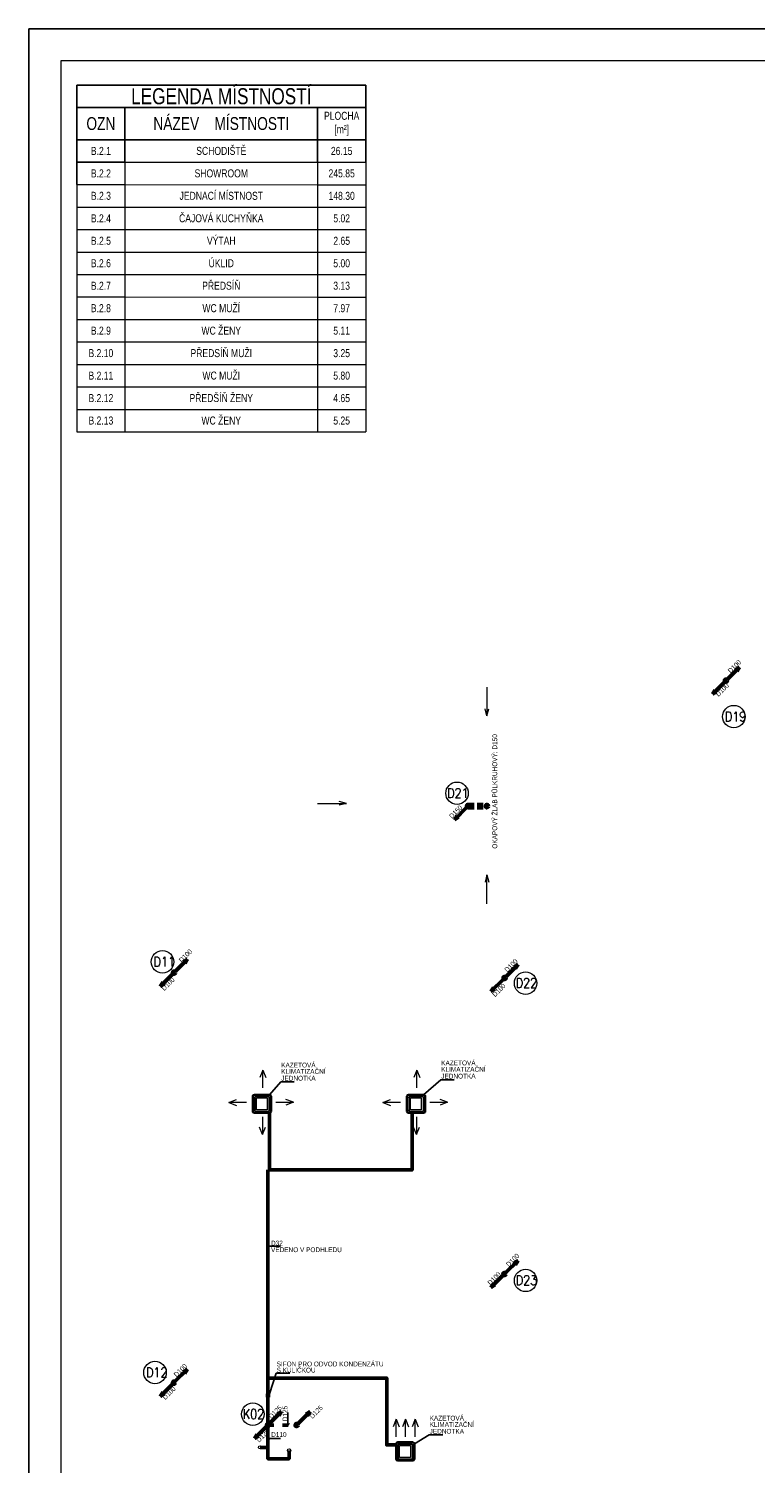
# Model space of a CAD drawing. Header units: millimetres. Extents: x 886281 to 2603493, y -207328 to 3107.
# Tile 7 of 24: x 1056270 to 1078905, y -156972 to -112281. Entities that reach past the tile are written whole.
import ezdxf

# ---------------------------------------------------------------- set-up
doc = ezdxf.new("R2010")
doc.units = ezdxf.units.MM
doc.header["$LTSCALE"] = 15
doc.linetypes.add('ACAD_ISO03W100', pattern=[30, 12, -18])
doc.linetypes.add('DASHED', pattern=[19.05, 12.7, -6.35])
doc.layers.add('AA_FORMÁTY NETISK', color=40, linetype='Continuous', plot=False)
for name, color, linetype, lineweight in [('AA_FORMÁTY TISK', 7, 'Continuous', 15), ('AA_Tabulky místností', 4, 'Continuous', 13), ('Standard', 7, 'Continuous', 25), ('ZTI-kan_st_destova', 71, 'Continuous', 50), ('ZTI-kan_st_splaskova', 12, 'Continuous', 50), ('ZTI-kanal_destova', 70, 'DASHED', 50), ('ZTI-kanal_pripojovaci', 130, 'Continuous', 50), ('ZTI-kanal_splaskova_pod_str', 32, 'ACAD_ISO03W100', 50), ('ZTI-komponenty', 120, 'Continuous', 20)]:
    doc.layers.add(name, color=color, linetype=linetype, lineweight=lineweight)
doc.layers.add('ZTI-kanal_pripojovaci-popis', color=7, linetype='Continuous')
doc.layers.add('ZTI-zar_predmety-tecky', color=7, linetype='Continuous', lineweight=20, plot=False)
doc.styles.add('Popis', font='simplex.shx', dxfattribs={"width": 0.85, "height": 150})
doc.styles.get("Standard").update_dxf_attribs({"font": 'ic-simplex.shx', "width": 0.8})

# ---------------------------------------------------------------- blocks, each defined once
blk = doc.blocks.new('*U184')
at = {"color": 0, "linetype": 'ByBlock', "lineweight": -2}
for p, q in [((35.36, 35.36), (424.26, 424.26)), ((424.26, 424.26), (291.68, 344.71)), ((344.71, 291.68), (424.26, 424.26))]:
    blk.add_line(p, q, dxfattribs=at)
blk.add_circle((0, 0), 50, dxfattribs=at)
blk = doc.blocks.new('*U152')
at = {"color": 0, "linetype": 'ByBlock', "lineweight": -2}
blk.add_circle((0, 0), 50, dxfattribs=at)
blk = doc.blocks.new('*U153')
at = {"color": 0, "linetype": 'ByBlock', "lineweight": -2}
blk.add_circle((0, 0), 50, dxfattribs=at)
blk = doc.blocks.new('KOMPLEXNÍ OBJEKT_15')
at = {"layer": 'Standard', "color": 0, "linetype": 'Continuous', "lineweight": 35}
for p, q in [((-98216576, -465510579), (-98216576, -465510109)), ((-98216526, -465510059), (-98216056, -465510059)), ((-98216006, -465510109), (-98216006, -465510579)), ((-98216056, -465510629), (-98216526, -465510629))]:
    blk.add_line(p, q, dxfattribs=at)
at = {"layer": 'Standard', "color": 0, "linetype": 'Continuous', "lineweight": 13}
for points in [[(-98216545, -465510138), (-98216510, -465510138), (-98216510, -465510555), (-98216545, -465510555), (-98216545, -465510138)], [(-98216507, -465510090), (-98216507, -465510117), (-98216080, -465510117), (-98216080, -465510090), (-98216507, -465510090)], [(-98216465, -465510156), (-98216130, -465510156), (-98216130, -465510531), (-98216465, -465510531), (-98216465, -465510156)], [(-98216037, -465510138), (-98216072, -465510138), (-98216072, -465510555), (-98216037, -465510555), (-98216037, -465510138)], [(-98216507, -465510604), (-98216507, -465510576), (-98216080, -465510576), (-98216080, -465510604), (-98216507, -465510604)]]:
    blk.add_lwpolyline(points, close=True, dxfattribs=at)
at = {"layer": 'Standard', "color": 0, "linetype": 'Continuous', "lineweight": 35}
for centre, start, end in [((-98216526, -465510109), 90, 180), ((-98216056, -465510109), 0, 90), ((-98216526, -465510579), 180, 270), ((-98216056, -465510579), 270, 0)]:
    blk.add_arc(centre, 50, start, end, dxfattribs=at)
blk = doc.blocks.new('*T232')
at = {"layer": 'AA_Tabulky místností', "color": 0, "linetype": 'ByBlock', "lineweight": -2}
for p, q in [((0, 0), (1500, 0)), ((0, 0), (0, -700)), ((1500, 0), (7500, -1)), ((7500, -1), (9000, -1)), ((9000, -1), (9000, -701)), ((0, -700), (1500, -700)), ((0, -700), (0, -1700)), ((1500, -700), (7500, -701)), ((1500, -700), (1500, -1700)), ((7500, -701), (9000, -701)), ((7500, -701), (7500, -1701)), ((9000, -701), (9000, -1701)), ((0, -1700), (1500, -1700)), ((0, -1700), (0, -2400)), ((1500, -1700), (7500, -1701)), ((1500, -1700), (1500, -2400)), ((7500, -1701), (9000, -1701)), ((7500, -1701), (7500, -2401)), ((9000, -1701), (9000, -2401)), ((0, -2400), (1500, -2400)), ((0, -2400), (0, -3100))]:
    blk.add_line(p, q, dxfattribs=at)
at = {"layer": 'AA_Tabulky místností', "color": 0, "linetype": 'ByBlock'}
for p, q in [((1500, -2400), (7500, -2401)), ((1500, -2400), (1500, -3100)), ((7500, -2401), (9000, -2401)), ((7500, -2401), (7500, -3101)), ((9000, -2401), (9000, -3101)), ((0, -3100), (1500, -3100)), ((0, -3100), (0, -3800)), ((1500, -3100), (7500, -3101)), ((1500, -3100), (1500, -3800)), ((7500, -3101), (9000, -3101)), ((7500, -3101), (7500, -3801)), ((9000, -3101), (9000, -3801)), ((0, -3800), (1500, -3800)), ((0, -3800), (0, -4500)), ((1500, -3800), (7500, -3801)), ((1500, -3800), (1500, -4500)), ((7500, -3801), (9000, -3801)), ((7500, -3801), (7500, -4501)), ((9000, -3801), (9000, -4501)), ((0, -4500), (-1, -5200)), ((0, -4500), (1500, -4500)), ((1500, -4500), (1499, -5200)), ((1500, -4500), (7500, -4501)), ((7500, -4501), (7499, -5201)), ((7500, -4501), (9000, -4501)), ((9000, -4501), (8999, -5201)), ((-1, -5200), (1499, -5200)), ((-1, -5200), (-1, -5900)), ((1499, -5200), (7499, -5201)), ((1499, -5200), (1499, -5900)), ((7499, -5201), (8999, -5201)), ((7499, -5201), (7499, -5901)), ((8999, -5201), (8999, -5901)), ((-1, -5900), (1499, -5900)), ((-1, -5900), (-1, -6600)), ((1499, -5900), (7499, -5901)), ((1499, -5900), (1499, -6600)), ((7499, -5901), (8999, -5901)), ((7499, -5901), (7499, -6601)), ((8999, -5901), (8999, -6601)), ((-1, -6600), (1499, -6600)), ((-1, -6600), (-1, -7300)), ((1499, -6600), (7499, -6601)), ((1499, -6600), (1499, -7300)), ((7499, -6601), (8999, -6601)), ((7499, -6601), (7499, -7301)), ((8999, -6601), (8999, -7301)), ((-1, -7300), (1499, -7300)), ((-1, -7300), (-1, -8000)), ((1499, -7300), (7499, -7301)), ((1499, -7300), (1499, -8000)), ((7499, -7301), (8999, -7301)), ((7499, -7301), (7499, -8001)), ((8999, -7301), (8999, -8001)), ((-1, -8000), (1499, -8000)), ((-1, -8000), (-1, -8700)), ((1499, -8000), (7499, -8001)), ((1499, -8000), (1499, -8700)), ((7499, -8001), (8999, -8001)), ((7499, -8001), (7499, -8701)), ((8999, -8001), (8999, -8701)), ((-1, -8700), (1499, -8700)), ((-1, -8700), (-1, -9400)), ((1499, -8700), (7499, -8701)), ((1499, -8700), (1499, -9400)), ((7499, -8701), (8999, -8701)), ((7499, -8701), (7499, -9401)), ((8999, -8701), (8999, -9401)), ((-1, -9400), (1499, -9400)), ((-1, -9400), (-1, -10100)), ((1499, -9400), (7499, -9401)), ((1499, -9400), (1499, -10100)), ((7499, -9401), (8999, -9401)), ((7499, -9401), (7499, -10101)), ((8999, -9401), (8999, -10101)), ((-1, -10100), (1499, -10100)), ((-1, -10100), (-1, -10800)), ((1499, -10100), (7499, -10101)), ((1499, -10100), (1499, -10800)), ((7499, -10101), (8999, -10101)), ((7499, -10101), (7499, -10801)), ((8999, -10101), (8999, -10801)), ((-1, -10800), (1499, -10800)), ((1499, -10800), (7499, -10801)), ((7499, -10801), (8999, -10801))]:
    blk.add_line(p, q, dxfattribs=at)
at = {"layer": 'AA_Tabulky místností', "attachment_point": 5, "rotation": 359.9944}
for s, insert, char_height, width in [('LEGEND{\\Fc:\\program files\\ab studio\\cadkonplus 2018\\2018\\fonts\\ic-simplex|c238;A} MÍSTNOSTÍ', (4500, -350), 500, 8997), ('NÁZEV    MÍSTNOSTI', (4500, -1200), 400, 5997), ('PLOCHA [m²]', (8250, -1201), 250, 1497), ('OZN', (750, -1200), 400, 1497), ('B.2.1', (750, -2050), 250, 1497), ('SCHODIŠTĚ', (4500, -2050), 250, 5997), ('26.15', (8250, -2051), 250, 1497), ('B.2.2', (750, -2750), 250, 1497), ('SHOWROOM', (4500, -2750), 250, 5997), ('245.85', (8250, -2751), 250, 1497), ('B.2.3', (750, -3450), 250, 1497), ('JEDNACÍ MÍSTNOST', (4500, -3450), 250, 5997), ('148.30', (8250, -3451), 250, 1497), ('B.2.4', (750, -4150), 250, 1497), ('ČAJOVÁ KUCHYŇKA', (4500, -4150), 250, 5997), ('5.02', (8250, -4151), 250, 1497), ('B.2.5', (750, -4850), 250, 1497), ('VÝTAH', (4500, -4850), 250, 5997), ('2.65', (8250, -4851), 250, 1497), ('ÚKLID', (4499, -5550), 250, 5997), ('B.2.6', (749, -5550), 250, 1497), ('5.00', (8249, -5551), 250, 1497), ('B.2.7', (749, -6250), 250, 1497), ('PŘEDSÍŇ', (4499, -6250), 250, 5997), ('3.13', (8249, -6251), 250, 1497), ('B.2.8', (749, -6950), 250, 1497), ('WC MUŽÍ', (4499, -6950), 250, 5997), ('7.97', (8249, -6951), 250, 1497), ('B.2.9', (749, -7650), 250, 1497), ('WC ŽENY', (4499, -7650), 250, 5997), ('5.11', (8249, -7651), 250, 1497), ('B.2.10', (749, -8350), 250, 1497), ('PŘEDSÍŇ MUŽI', (4499, -8350), 250, 5997), ('3.25', (8249, -8351), 250, 1497), ('B.2.11', (749, -9050), 250, 1497), ('WC MUŽI', (4499, -9050), 250, 5997), ('5.80', (8249, -9051), 250, 1497), ('B.2.12', (749, -9750), 250, 1497), ('PŘEDŠÍŇ ŽENY', (4499, -9750), 250, 5997), ('4.65', (8249, -9751), 250, 1497), ('WC ŽENY', (4499, -10450), 250, 5997), ('B.2.13', (749, -10450), 250, 1497), ('5.25', (8249, -10451), 250, 1497)]:
    blk.add_mtext(s, dxfattribs=dict(at, insert=insert, char_height=char_height, width=width))
blk = doc.blocks.new('*U282')
at = {"color": 0, "linetype": 'ByBlock', "lineweight": -2}
for p, q in [((35.36, 35.36), (424.26, 424.26)), ((424.26, 424.26), (291.68, 344.71)), ((344.71, 291.68), (424.26, 424.26)), ((-35.36, -35.36), (-424.26, -424.26)), ((-424.26, -424.26), (-344.71, -291.68)), ((-291.68, -344.71), (-424.26, -424.26))]:
    blk.add_line(p, q, dxfattribs=at)
blk.add_circle((0, 0), 50, dxfattribs=at)
blk = doc.blocks.new('*U327')
at = {"color": 0, "linetype": 'ByBlock', "lineweight": -2}
for p, q in [((35.36, 35.36), (424.26, 424.26)), ((424.26, 424.26), (291.68, 344.71)), ((344.71, 291.68), (424.26, 424.26)), ((-35.36, -35.36), (-424.26, -424.26)), ((-424.26, -424.26), (-344.71, -291.68)), ((-291.68, -344.71), (-424.26, -424.26))]:
    blk.add_line(p, q, dxfattribs=at)
blk.add_circle((0, 0), 50, dxfattribs=at)
blk = doc.blocks.new('*U328')
at = {"color": 0, "linetype": 'ByBlock', "lineweight": -2}
for p, q in [((-35.36, -35.36), (-424.26, -424.26)), ((-424.26, -424.26), (-344.71, -291.68)), ((-291.68, -344.71), (-424.26, -424.26))]:
    blk.add_line(p, q, dxfattribs=at)
blk.add_circle((0, 0), 50, dxfattribs=at)
blk = doc.blocks.new('*U329')
at = {"color": 0, "linetype": 'ByBlock', "lineweight": -2}
for p, q in [((35.36, 35.36), (424.26, 424.26)), ((424.26, 424.26), (291.68, 344.71)), ((344.71, 291.68), (424.26, 424.26)), ((-35.36, -35.36), (-424.26, -424.26)), ((-424.26, -424.26), (-344.71, -291.68)), ((-291.68, -344.71), (-424.26, -424.26))]:
    blk.add_line(p, q, dxfattribs=at)
blk.add_circle((0, 0), 50, dxfattribs=at)
blk = doc.blocks.new('*U330')
at = {"color": 0, "linetype": 'ByBlock', "lineweight": -2}
for p, q in [((35.36, 35.36), (424.26, 424.26)), ((424.26, 424.26), (291.68, 344.71)), ((344.71, 291.68), (424.26, 424.26)), ((-35.36, -35.36), (-424.26, -424.26)), ((-424.26, -424.26), (-344.71, -291.68)), ((-291.68, -344.71), (-424.26, -424.26))]:
    blk.add_line(p, q, dxfattribs=at)
blk.add_circle((0, 0), 50, dxfattribs=at)
blk = doc.blocks.new('*U334')
at = {"color": 0, "linetype": 'ByBlock', "lineweight": -2}
for p, q in [((35.36, 35.36), (424.26, 424.26)), ((424.26, 424.26), (291.68, 344.71)), ((344.71, 291.68), (424.26, 424.26)), ((-35.36, -35.36), (-424.26, -424.26)), ((-424.26, -424.26), (-344.71, -291.68)), ((-291.68, -344.71), (-424.26, -424.26))]:
    blk.add_line(p, q, dxfattribs=at)
blk.add_circle((0, 0), 50, dxfattribs=at)
blk = doc.blocks.new('*U430')
at = {"color": 0, "linetype": 'ByBlock', "lineweight": -2}
for p, q in [((35.36, 35.36), (424.26, 424.26)), ((424.26, 424.26), (291.68, 344.71)), ((344.71, 291.68), (424.26, 424.26)), ((-35.36, -35.36), (-424.26, -424.26)), ((-424.26, -424.26), (-344.71, -291.68)), ((-291.68, -344.71), (-424.26, -424.26))]:
    blk.add_line(p, q, dxfattribs=at)
blk.add_circle((0, 0), 50, dxfattribs=at)
blk = doc.blocks.new('*U437', base_point=(-409.4, 0))
at = {"color": 0, "linetype": 'ByBlock', "lineweight": -2}
for p, q in [((-409.4, 0), (-307.93, 24.96)), ((0, 0), (-409.4, 0)), ((-409.4, 0), (-307.93, -24.96))]:
    blk.add_line(p, q, dxfattribs=at)
blk = doc.blocks.new('KOMPLEXNÍ OBJEKT_14')
at = {"layer": 'Standard', "color": 0, "linetype": 'Continuous', "lineweight": 35}
for p, q in [((-98220686, -465500544), (-98220686, -465500074)), ((-98220636, -465500024), (-98220166, -465500024)), ((-98220116, -465500074), (-98220116, -465500544)), ((-98220166, -465500594), (-98220636, -465500594))]:
    blk.add_line(p, q, dxfattribs=at)
at = {"layer": 'Standard', "color": 0, "linetype": 'Continuous', "lineweight": 13}
for points in [[(-98220655, -465500104), (-98220620, -465500104), (-98220620, -465500521), (-98220655, -465500521), (-98220655, -465500104)], [(-98220617, -465500055), (-98220617, -465500083), (-98220190, -465500083), (-98220190, -465500055), (-98220617, -465500055)], [(-98220575, -465500122), (-98220240, -465500122), (-98220240, -465500496), (-98220575, -465500496), (-98220575, -465500122)], [(-98220147, -465500104), (-98220182, -465500104), (-98220182, -465500521), (-98220147, -465500521), (-98220147, -465500104)], [(-98220617, -465500569), (-98220617, -465500542), (-98220190, -465500542), (-98220190, -465500569), (-98220617, -465500569)]]:
    blk.add_lwpolyline(points, close=True, dxfattribs=at)
at = {"layer": 'Standard', "color": 0, "linetype": 'Continuous', "lineweight": 35}
for centre, start, end in [((-98220636, -465500074), 90, 180), ((-98220166, -465500074), 0, 90), ((-98220636, -465500544), 180, 270), ((-98220166, -465500544), 270, 0)]:
    blk.add_arc(centre, 50, start, end, dxfattribs=at)

msp = doc.modelspace()

# ---------------------------------------------------------------- linework, layer by layer
at = {"layer": 'AA_FORMÁTY NETISK'}
msp.add_lwpolyline([(1056270, -112281), (1056270, -196381), (1098270, -196381), (1098270, -112281)], close=True, dxfattribs=at)
at = {"layer": 'AA_FORMÁTY TISK'}
msp.add_lwpolyline([(1057270, -113281), (1057270, -195381), (1097270, -195381), (1097270, -113281)], close=True, dxfattribs=at)
at = {"layer": 'Standard', "color": 0, "linetype": 'Continuous', "lineweight": 13, "ltscale": 1000}
for p, q in [((1063563, -144726, 3750), (1063470, -144958, 3750)), ((1063563, -145276, 3750), (1063563, -144726, 3750)), ((1063563, -144726, 3750), (1063655, -144958, 3750)), ((1068363, -144726, 3750), (1068270, -144958, 3750)), ((1068363, -145276, 3750), (1068363, -144726, 3750)), ((1068363, -144726, 3750), (1068455, -144958, 3750)), ((1062507, -145734, 3750), (1062739, -145642, 3750)), ((1064515, -145726, 3750), (1064284, -145634, 3750)), ((1067307, -145734, 3750), (1067539, -145642, 3750)), ((1069315, -145726, 3750), (1069084, -145634, 3750)), ((1063057, -145734, 3750), (1062507, -145734, 3750)), ((1062507, -145734, 3750), (1062739, -145827, 3750)), ((1063965, -145726, 3750), (1064515, -145726, 3750)), ((1064515, -145726, 3750), (1064284, -145818, 3750)), ((1067857, -145734, 3750), (1067307, -145734, 3750)), ((1067307, -145734, 3750), (1067539, -145827, 3750)), ((1068765, -145726, 3750), (1069315, -145726, 3750)), ((1069315, -145726, 3750), (1069084, -145818, 3750)), ((1063554, -146734, 3750), (1063462, -146503, 3750)), ((1063554, -146184, 3750), (1063554, -146734, 3750)), ((1063554, -146734, 3750), (1063646, -146503, 3750)), ((1068354, -146734, 3750), (1068262, -146503, 3750)), ((1068354, -146184, 3750), (1068354, -146734, 3750)), ((1068354, -146734, 3750), (1068446, -146503, 3750)), ((1067721, -155599), (1067629, -155831)), ((1067721, -156149), (1067721, -155599)), ((1067721, -155599), (1067813, -155831)), ((1068011, -155599), (1067919, -155831)), ((1068011, -156149), (1068011, -155599)), ((1068011, -155599), (1068103, -155831)), ((1068311, -155599), (1068219, -155831)), ((1068311, -156149), (1068311, -155599)), ((1068311, -155599), (1068403, -155831))]:
    msp.add_line(p, q, dxfattribs=at)
at = {"layer": 'ZTI-kan_st_destova', "lineweight": 15}
for centre in [(1078235, -133712), (1069613, -136100), (1060438, -141350), (1071750, -142013), (1071751, -151275), (1060205, -154144)]:
    msp.add_circle(centre, 350, dxfattribs=at)
at = {"layer": 'ZTI-kan_st_splaskova', "lineweight": 15}
msp.add_circle((1063251, -155441), 350, dxfattribs=at)
at = {"layer": 'ZTI-kanal_destova'}
for points in [[(1069954, -136449), (1070546, -136449)], [(1069954, -136549), (1070546, -136549)]]:
    msp.add_lwpolyline(points, dxfattribs=at)
at = {"layer": 'ZTI-kanal_destova', "linetype": 'Continuous'}
msp.add_circle((1070546, -136499), 50, dxfattribs=at)
at = {"layer": 'ZTI-kanal_pripojovaci'}
for points in [[(1068211, -146034), (1068211, -147835), (1063724, -147835)], [(1063722, -154911), (1063724, -147835)], [(1067745, -156397), (1067425, -156397), (1067425, -154319), (1063724, -154319)], [(1063722, -155780), (1063722, -154911)], [(1064383, -156569), (1064383, -156828), (1063724, -156828), (1063724, -155780)], [(1063480, -156476), (1063724, -156476)]]:
    msp.add_lwpolyline(points, dxfattribs=at)
at = {"layer": 'ZTI-kanal_pripojovaci', "elevation": 3750}
msp.add_lwpolyline([(1063772, -146059), (1063772, -147835)], dxfattribs=at)
at = {"layer": 'ZTI-kanal_pripojovaci-popis', "color": 2}
for p, q in [((1064545, -145091, 3750), (1064127, -145091, 3750)), ((1069529, -145026, 3750), (1069111, -145026, 3750)), ((1064114, -150204), (1063695, -150204)), ((1064401, -154161), (1063983, -154161)), ((1064348, -155386), (1064348, -155805)), ((1064117, -156202), (1063699, -156202)), ((1069169, -156090), (1068750, -156090))]:
    msp.add_line(p, q, dxfattribs=at)
at = {"layer": 'ZTI-kanal_pripojovaci-popis', "color": 3}
for p, q in [((1063676, -150160), (1063764, -150249)), ((1064304, -155824), (1064392, -155735)), ((1063680, -156158), (1063768, -156247))]:
    msp.add_line(p, q, dxfattribs=at)
at = {"layer": 'ZTI-kanal_pripojovaci-popis', "color": 2, "elevation": 3750}
for points in [[(1064127, -145091), (1063772, -145489)], [(1069111, -145026), (1068572, -145489)]]:
    msp.add_lwpolyline(points, dxfattribs=at)
at = {"layer": 'ZTI-kanal_pripojovaci-popis', "color": 2}
for points in [[(1063983, -154161), (1063774, -154811)], [(1068750, -156090), (1068284, -156368)]]:
    msp.add_lwpolyline(points, dxfattribs=at)
at = {"layer": 'ZTI-kanal_splaskova_pod_str'}
msp.add_lwpolyline([(1063724, -155780), (1064615, -155780)], dxfattribs=at)
at = {"layer": 'ZTI-komponenty'}
msp.add_lwpolyline([(1063674, -154811), (1063774, -154811), (1063774, -154911), (1063674, -154911)], close=True, dxfattribs=at)

# ---------------------------------------------------------------- block references
msp.add_blockref('*T232', (1057770, -114039))
at = {"layer": 'Standard', "color": 0, "linetype": 'Continuous', "lineweight": 13}
for name, p in [('KOMPLEXNÍ OBJEKT_14', (99283938, 465354535, 3750)), ('KOMPLEXNÍ OBJEKT_14', (99288738, 465354535, 3750)), ('KOMPLEXNÍ OBJEKT_15', (99284291, 465353741))]:
    msp.add_blockref(name, p, dxfattribs=at)
at = {"layer": 'ZTI-kan_st_destova', "rotation": 180}
for name, p in [('*U334', (1077991, -132591)), ('*U329', (1060795, -141690)), ('*U327', (1071095, -141854)), ('*U430', (1071091, -151076)), ('*U330', (1060791, -154463))]:
    msp.add_blockref(name, p, dxfattribs=at)
at = {"layer": 'ZTI-kan_st_destova'}
msp.add_blockref('*U328', (1069954, -136499), dxfattribs=at)
at = {"layer": 'ZTI-kan_st_splaskova', "rotation": 180}
msp.add_blockref('*U282', (1063724, -155780), dxfattribs=at)
at = {"layer": 'ZTI-kan_st_splaskova'}
msp.add_blockref('*U184', (1064615, -155780), dxfattribs=at)
at = {"layer": 'ZTI-komponenty', "yscale": 2.19348689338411, "zscale": 2.19348689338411}
for p, xscale, rotation in [((1070547, -133688), 2.19348689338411, 90), ((1070546, -138645), -2.19348689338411, 89.99999999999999)]:
    msp.add_blockref('*U437', p, dxfattribs=dict(at, xscale=xscale, rotation=rotation))
at = {"layer": 'ZTI-komponenty', "xscale": -2.19348689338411, "yscale": 2.19348689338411, "zscale": 2.19348689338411}
msp.add_blockref('*U437', (1066167, -136414), dxfattribs=at)
at = {"layer": 'ZTI-zar_predmety-tecky', "rotation": 270}
for name, p in [('*U152', (1063480, -156476)), ('*U153', (1064383, -156569))]:
    msp.add_blockref(name, p, dxfattribs=at)

# ---------------------------------------------------------------- texts
at = {"layer": 'ZTI-kan_st_destova', "lineweight": 15, "char_height": 300, "width": 4855.27, "attachment_point": 1, "style": 'Popis'}
for s, insert in [('\\fsimplex|b0|i0|c0|p0;\\W0.85;D19', (1077957, -133559)), ('\\fsimplex|b0|i0|c0|p0;\\W0.85;D21', (1069304, -135946)), ('\\fsimplex|b0|i0|c0|p0;\\W0.85;D11', (1060160, -141197)), ('\\fsimplex|b0|i0|c0|p0;\\W0.85;D22', (1071441, -141860)), ('\\fsimplex|b0|i0|c0|p0;\\W0.85;D23', (1071442, -151121)), ('\\fsimplex|b0|i0|c0|p0;\\W0.85;D12', (1059927, -153991))]:
    msp.add_mtext(s, dxfattribs=dict(at, insert=insert))
at = {"layer": 'ZTI-kan_st_splaskova', "lineweight": 15, "insert": (1062938, -155287), "char_height": 300, "width": 4855.27, "attachment_point": 1, "style": 'Popis'}
msp.add_mtext('\\fsimplex|b0|i0|c0|p0;\\W0.85;K02', dxfattribs=at)
at = {"layer": 'ZTI-kanal_pripojovaci-popis', "color": 3, "width": 0.8}
for s, rotation, p in [('D100', 45, (1078140, -132372)), ('D100', 45, (1077759, -133101)), ('OKAPOVÝ ŽLAB PŮLKRUHOVÝ: D150', 90, (1070865, -137825)), ('D150', 45, (1069457, -136901)), ('D100', 45, (1061039, -141385)), ('D100', 45, (1071181, -141687)), ('D100', 45, (1060495, -142263)), ('D100', 45, (1070800, -142455)), ('D100', 45, (1071229, -150864)), ('D100', 45, (1070653, -151438)), ('D100', 45, (1060880, -154297)), ('D100', 45, (1060527, -155006)), ('D125', 45, (1063832, -155596)), ('D125', 90, (1064331, -155661)), ('D125', 45, (1065109, -155596)), ('D125', 45, (1063450, -156334))]:
    msp.add_text(s, height=150, rotation=rotation, dxfattribs=at).set_placement(p)
for s, p in [('KAZETOVÁ', (1064138, -144641, 3750)), ('KLIMATIZAČNÍ', (1064138, -144839, 3750)), ('KAZETOVÁ', (1069122, -144575, 3750)), ('KLIMATIZAČNÍ', (1069122, -144774, 3750)), ('JEDNOTKA', (1064138, -145051, 3750)), ('JEDNOTKA', (1069122, -144986, 3750)), ('D32', (1063820, -150187)), ('VEDENO V PODHLEDU', (1063820, -150394)), ('SIFON PRO ODVOD KONDENZÁTU', (1063994, -153953)), ('S KULIČKOU', (1063994, -154144)), ('KAZETOVÁ', (1068761, -155640)), ('JEDNOTKA', (1068761, -156050)), ('KLIMATIZAČNÍ', (1068761, -155838)), ('D110', (1063824, -156152))]:
    msp.add_text(s, height=150, dxfattribs=at).set_placement(p)

doc.saveas('drawing.dxf')
